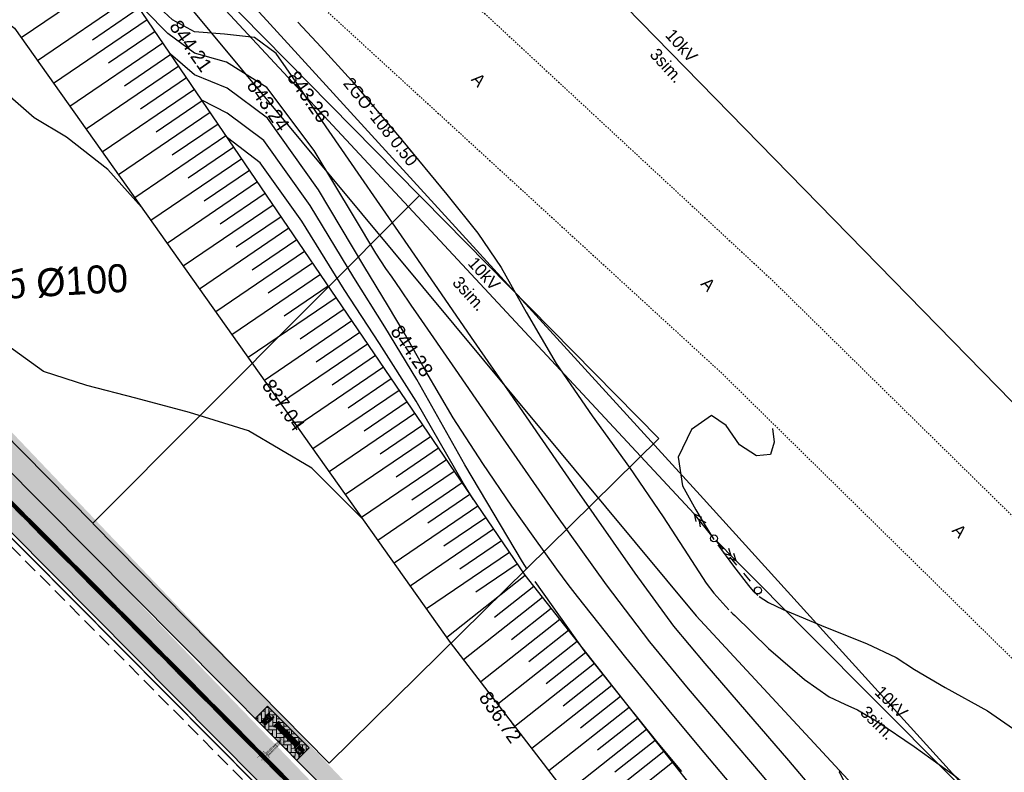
# Model space of a CAD drawing. Header units: millimetres. Extents: x 405709 to 406552, y 4254722 to 4255885.
# Tile 15 of 48: x 406320 to 406390, y 4254950 to 4255004. Entities that reach past the tile are written whole.
import ezdxf
from ezdxf import colors
from ezdxf.entities.mleader import LeaderData, LeaderLine
from ezdxf.math import Vec2, Vec3

# ---------------------------------------------------------------- set-up
doc = ezdxf.new("R2010")
doc.units = ezdxf.units.MM
doc.header["$LTSCALE"] = 0.5
for name, pattern in [('ACAD_ISO09W100', [45, 24, -3, 6, -3, 6, -3]), ('CONTI', [0]), ('Д_ТРОТ_ТРУБА', [3, 1.5, -1.5]), ('ДОРОГИ_СТРОЯЩ', [9, 8, -1]), ('Штриховая 1 к 2', [3, 2, -1])]:
    doc.linetypes.add(name, pattern=pattern)
for name, color, linetype in [('(007) Здания', 7, 'Continuous'), ('(013) Газопровод', 30, 'ИК_Газопровод -------г--------'), ('(022) Возд. Линии', 7, 'Continuous'), ('(025) Дорога', 7, 'Continuous'), ('(031) Горизонтали', 42, 'Continuous'), ('(035) Откосы', 7, 'Continuous'), ('PI_OTDEFAULT', 172, 'CONTI'), ('PLEPO', 8, 'Continuous'), ('Трассы.Дискретная модель', 7, 'Continuous')]:
    doc.layers.add(name, color=color, linetype=linetype)
for name, color, linetype, lineweight in [('(032) Горизонтали утолщенные', 32, 'Continuous', 30), ('.', 7, 'Continuous', 15), ('OBORUDOVANIE', 251, 'Continuous', 5)]:
    doc.layers.add(name, color=color, linetype=linetype, lineweight=lineweight)
doc.styles.add('BM-431', font='txt')
doc.styles.add('IndorSoft_Drafting_type_A_00CC', font='IndorSoftDraftingTypeA.ttf', dxfattribs={"height": 0.2})
doc.styles.get("Standard").update_dxf_attribs({"font": 'arial.ttf'})
doc.linetypes.add('GAZ_VOZDUSH', pattern='A,1,-2,["~",Standard,S=3,R=0,X=-1.5,Y=-1.5],-1,10', length=14)
doc.linetypes.add('ИК_Газопровод -------г--------', pattern='A,9,-0.6,["Г",Standard,S=1.2,R=0,X=0,Y=-0.6],-1.2', length=10.8)
doc.linetypes.add('ограждение2', pattern='A,6.35,-2.54,[132,ltypeshp.shx,S=2.54,R=0,X=-2.54,Y=0],-2.54,25.4', length=36.83)
doc.linetypes.add('ОТКОСЫ_НЕУКР1', pattern='A,0.5,["|",Standard,S=-1.2,R=0,X=0,Y=1.2],1,["|",Standard,S=-0.5,R=0,X=0,Y=0.5],0.5', length=2)

# ---------------------------------------------------------------- blocks, each defined once
blk = doc.blocks.new('strela2')
at = {"layer": '(022) Возд. Линии'}
for p, q in [((0, 0), (2, 0)), ((1.5, 0), (1, 0.25)), ((1.5, 0), (1, -0.25)), ((2, 0), (1.5, 0.25)), ((2, 0), (1.5, -0.25))]:
    blk.add_line(p, q, dxfattribs=at)
blk = doc.blocks.new('STOLB')
at = {"layer": '(022) Возд. Линии'}
blk.add_circle((0, 0), 0.25, dxfattribs=at)
blk = doc.blocks.new('strela1')
at = {"layer": '(022) Возд. Линии'}
for p, q in [((-2, 0), (-1.5, 0.25)), ((0, 0), (-2, 0)), ((-2, 0), (-1.5, -0.25)), ((-1.5, 0), (-1, 0.25)), ((-1.5, 0), (-1, -0.25))]:
    blk.add_line(p, q, dxfattribs=at)
blk = doc.blocks.new('парпорпо')
at = {"layer": 'PLEPO', "color": 0}
for p, q in [((13253, -118, -454), (13733, -118, -454)), ((13253, -144, -454), (13624, -144, -454)), ((13253, -690, -454), (13647, -690, -454)), ((13253, -715, -454), (13812, -715, -454)), ((13285, -99, -454), (13780, -99, -454)), ((13285, -734, -454), (13780, -734, -454)), ((13331, -161, -454), (13331, -192, -454)), ((13331, -161, -454), (13444, -161, -454)), ((13331, -192, -454), (13444, -192, -454)), ((13331, -673, -454), (13331, -641, -454)), ((13331, -641, -454), (13444, -641, -454)), ((13331, -673, -454), (13444, -673, -454)), ((13444, -161, -454), (13444, -192, -454)), ((13444, -164, -454), (13589, -164, -454)), ((13444, -189, -454), (13565, -189, -454)), ((13444, -673, -454), (13444, -641, -454)), ((13444, -645, -454), (13567, -645, -454)), ((13444, -670, -454), (13603, -670, -454)), ((13477, -189, -454), (13457, -420, -454)), ((13457, -420, -454), (13477, -645, -454)), ((13507, -144, -454), (13507, -164, -454)), ((13507, -670, -454), (13507, -690, -454)), ((13532, -144, -454), (13532, -164, -454)), ((13532, -670, -454), (13532, -690, -454)), ((13555, -189, -454), (13554, -202, -454)), ((13554, -636, -454), (13555, -645, -454)), ((13610, -676, -454), (13611, -676, -454)), ((13610, -676, -454), (13610, -676, -454)), ((13684, -202, -454), (13916, -202, -454)), ((13707, -632, -454), (13916, -632, -454)), ((13813, -157, -454), (13916, -157, -454)), ((13862, -676, -454), (13916, -676, -454)), ((13916, -157, -454), (13916, -202, -454)), ((13916, -164, -454), (14315, -164, -454)), ((13916, -189, -454), (14234, -189, -454)), ((13916, -676, -454), (13916, -632, -454)), ((13916, -645, -454), (14234, -645, -454)), ((13916, -670, -454), (14315, -670, -454)), ((13997, -362, -454), (13997, -362, -454)), ((13997, -362, -454), (13999, -472, -454)), ((14003, -189, -454), (14001, -250, -454)), ((14001, -561, -454), (14003, -645, -454)), ((14236, -189, -454), (14236, -255, -454)), ((14236, -334, -454), (14236, -352, -454)), ((14236, -352, -454), (14363, -352, -454)), ((14236, -496, -454), (14236, -482, -454)), ((14236, -482, -454), (14363, -482, -454)), ((14236, -645, -454), (14236, -567, -454)), ((14313, -189, -454), (14361, -189, -454)), ((14313, -645, -454), (14361, -645, -454)), ((14315, -164, -454), (14315, -189, -454)), ((14315, -670, -454), (14315, -645, -454)), ((14361, -189, -454), (14361, -259, -454)), ((14361, -328, -454), (14361, -352, -454)), ((14361, -501, -454), (14361, -482, -454)), ((14361, -645, -454), (14361, -573, -454))]:
    blk.add_line(p, q, dxfattribs=at)
at = {"layer": 'PLEPO', "color": 0, "elevation": -454}
blk.add_lwpolyline([(13477, -291), (13475, -541), (13500, -589), (13541, -627), (13595, -664), (13621, -684), (13669, -695), (13747, -701), (13795, -712), (13836, -724), (13873, -710), (13881, -695), (13853, -667), (13827, -658), (13778, -661), (13730, -647), (13689, -621), (13667, -598), (13724, -592), (13775, -584), (13859, -575), (13936, -569), (13956, -558), (14028, -564), (14096, -566), (14191, -569), (14262, -566), (14300, -555), (14328, -569), (14349, -575), (14395, -569), (14418, -538), (14420, -515), (14406, -501), (14349, -501), (14305, -503), (14274, -506), (14211, -489), (14131, -478), (14030, -480), (13979, -466), (13919, -449), (13804, -417), (13910, -397), (14002, -360), (14045, -352), (14139, -357), (14257, -329), (14305, -329), (14337, -334), (14372, -326), (14412, -309), (14412, -289), (14389, -260), (14303, -257), (14251, -263), (14245, -254), (14176, -257), (14099, -254), (14065, -248), (14019, -257), (13956, -231), (13876, -231), (13798, -234), (13735, -234), (13687, -237), (13672, -223), (13695, -183), (13750, -165), (13818, -157), (13876, -151), (13876, -128), (13853, -114), (13827, -97), (13787, -94), (13724, -122), (13652, -128), (13586, -165), (13515, -246), (13500, -263)], close=True, dxfattribs=at)
for points in [[(13563, -346), (13532, -354), (13500, -383), (13486, -426), (13515, -466), (13543, -483), (13569, -489), (13586, -503), (13621, -498), (13638, -492), (13661, -486), (13692, -480), (13707, -463), (13718, -435), (13724, -426), (13744, -415), (13721, -403), (13721, -380), (13707, -363), (13672, -352), (13644, -349), (13632, -349), (13621, -334), (13575, -331), (13572, -340)], [(13721, -460), (13712, -509), (13678, -564), (13632, -595)], [(13672, -263), (13692, -286), (13707, -317), (13724, -349), (13724, -380)]]:
    blk.add_lwpolyline(points, dxfattribs=at)
at = {"layer": 'PLEPO', "color": 0}
for centre in [(13253, -131, -454), (13253, -703, -454)]:
    blk.add_arc(centre, 12.7, 90, 270, dxfattribs=at)
blk = doc.blocks.new('апрапр')
at = {"layer": 'OBORUDOVANIE', "color": 168, "lineweight": 5}
for p, q in [((-342350, 27223), (-335150, 27223)), ((-342350, 26803), (-335150, 26803)), ((-342350, 26683), (-335150, 26683)), ((-342350, 26263), (-335150, 26263)), ((-342350, 26143), (-335150, 26143)), ((-342350, 25723), (-335150, 25723)), ((-342350, 25603), (-335150, 25603)), ((-327650, 27223), (-334850, 27223)), ((-327650, 26803), (-334850, 26803)), ((-327650, 26683), (-334850, 26683)), ((-327650, 26263), (-334850, 26263)), ((-327650, 26143), (-334850, 26143)), ((-327650, 25723), (-334850, 25723)), ((-327650, 25603), (-334850, 25603)), ((-342350, 25183), (-335150, 25183)), ((-342350, 25063), (-335150, 25063)), ((-342350, 24643), (-335150, 24643)), ((-327650, 25183), (-334850, 25183)), ((-327650, 25063), (-334850, 25063)), ((-327650, 24643), (-334850, 24643))]:
    blk.add_line(p, q, dxfattribs=at)
for points in [[(-342650, 27523), (-342680, 27523, 0.4142136), (-342800, 27403), (-342800, 24463, 0.4142136), (-342680, 24343), (-342650, 24343)], [(-342200, 27223), (-342200, 27403, 0.4142136), (-342320, 27523), (-342350, 27523)], [(-335150, 27523), (-335180, 27523, 0.4142136), (-335300, 27403), (-335300, 27223)], [(-334700, 27223), (-334700, 27403, 0.4142136), (-334820, 27523), (-334850, 27523)], [(-327650, 27523), (-327680, 27523, 0.4142136), (-327800, 27403), (-327800, 27223)], [(-327350, 24343), (-327320, 24343, 0.4142136), (-327200, 24463), (-327200, 27403, 0.4142136), (-327320, 27523), (-327350, 27523)], [(-342350, 24343), (-342320, 24343, 0.4142136), (-342200, 24463), (-342200, 24643)], [(-335300, 24643), (-335300, 24463, 0.4142136), (-335180, 24343), (-335150, 24343)], [(-334850, 24343), (-334820, 24343, 0.4142136), (-334700, 24463), (-334700, 24643)], [(-327800, 24643), (-327800, 24463, 0.4142136), (-327680, 24343), (-327650, 24343)]]:
    blk.add_lwpolyline(points, format="xyb", dxfattribs=at)
at = {"layer": 'OBORUDOVANIE', "color": 5, "lineweight": 15}
for points in [[(-342650, 27708), (-342650, 24158)], [(-342350, 24158), (-342350, 27708)], [(-335150, 27708), (-335150, 24158)], [(-334850, 24158), (-334850, 27708)], [(-327650, 27708), (-327650, 24158)], [(-327350, 24158), (-327350, 27708)]]:
    blk.add_lwpolyline(points, dxfattribs=at)
at = {"layer": 'OBORUDOVANIE', "color": 168, "lineweight": 5}
for points in [[(-342200, 26683), (-342200, 26803)], [(-342200, 26143), (-342200, 26263)], [(-342200, 25603), (-342200, 25723)], [(-335300, 26803), (-335300, 26683)], [(-335300, 26263), (-335300, 26143)], [(-335300, 25723), (-335300, 25603)], [(-334700, 26683), (-334700, 26803)], [(-334700, 26143), (-334700, 26263)], [(-334700, 25603), (-334700, 25723)], [(-327800, 26803), (-327800, 26683)], [(-327800, 26263), (-327800, 26143)], [(-327800, 25723), (-327800, 25603)], [(-342200, 25063), (-342200, 25183)], [(-335300, 25183), (-335300, 25063)], [(-334700, 25063), (-334700, 25183)], [(-327800, 25183), (-327800, 25063)]]:
    blk.add_lwpolyline(points, dxfattribs=at)
at = {"layer": 'OBORUDOVANIE', "color": 5, "lineweight": 15}
for centre, start, end in [((-342500, 27708), 0, 180), ((-335000, 27708), 0, 180), ((-327500, 27708), 0, 180), ((-342500, 24158), 180, 0), ((-335000, 24158), 180, 0), ((-327500, 24158), 180, 0)]:
    blk.add_arc(centre, 150, start, end, dxfattribs=at)
blk = doc.blocks.new('4')
at = {"color": 41, "true_color": 0xffd966, "const_width": 0.1}
blk.add_lwpolyline([(29483.69, 3308.67), (29483.69, 3311.67), (29480.69, 3311.67), (29480.69, 3308.67)], close=True, dxfattribs=at)
at = {"color": 41, "true_color": 0xffd966, "const_width": 0.05}
for points in [[(29481.04, 3311.42, 1), (29480.84, 3311.42, 1)], [(29481.67, 3311.42, 1), (29481.47, 3311.42, 1)], [(29482.29, 3311.42, 1), (29482.09, 3311.42, 1)], [(29482.92, 3311.42, 1), (29482.72, 3311.42, 1)], [(29483.54, 3311.42, 1), (29483.34, 3311.42, 1)], [(29480.94, 3310.7, 1), (29480.94, 3310.9, 1)], [(29480.94, 3310.07, 1), (29480.94, 3310.27, 1)], [(29480.94, 3309.45, 1), (29480.94, 3309.65, 1)], [(29480.94, 3308.82, 1), (29480.94, 3309.02, 1)], [(29481.57, 3310.7, 1), (29481.57, 3310.9, 1)], [(29481.57, 3310.07, 1), (29481.57, 3310.27, 1)], [(29481.57, 3309.45, 1), (29481.57, 3309.65, 1)], [(29481.57, 3308.82, 1), (29481.57, 3309.02, 1)], [(29482.19, 3310.7, 1), (29482.19, 3310.9, 1)], [(29482.19, 3310.07, 1), (29482.19, 3310.27, 1)], [(29482.19, 3309.45, 1), (29482.19, 3309.65, 1)], [(29482.19, 3308.82, 1), (29482.19, 3309.02, 1)], [(29482.82, 3310.7, 1), (29482.82, 3310.9, 1)], [(29482.82, 3310.07, 1), (29482.82, 3310.27, 1)], [(29482.82, 3309.45, 1), (29482.82, 3309.65, 1)], [(29482.82, 3308.82, 1), (29482.82, 3309.02, 1)], [(29483.44, 3310.7, 1), (29483.44, 3310.9, 1)], [(29483.44, 3310.07, 1), (29483.44, 3310.27, 1)], [(29483.44, 3309.45, 1), (29483.44, 3309.65, 1)], [(29483.44, 3308.82, 1), (29483.44, 3309.02, 1)]]:
    blk.add_lwpolyline(points, format="xyb", close=True, dxfattribs=at)
blk = doc.blocks.new('2')
at = {"color": 41, "true_color": 0xffd966, "const_width": 0.1}
blk.add_lwpolyline([(29473.69, 3307.14), (29473.69, 3310.14), (29470.69, 3310.14), (29470.69, 3307.14)], close=True, dxfattribs=at)
for points in [[(29473.42, 3309.84), (29470.97, 3309.84, 1), (29470.97, 3309.59), (29473.42, 3309.59, 1)], [(29473.42, 3309.3), (29470.97, 3309.3, 1), (29470.97, 3309.05), (29473.42, 3309.05, 1)], [(29473.42, 3308.76), (29470.97, 3308.76, 1), (29470.97, 3308.51), (29473.42, 3308.51, 1)], [(29473.42, 3308.22), (29470.97, 3308.22, 1), (29470.97, 3307.97), (29473.42, 3307.97, 1)], [(29473.42, 3307.68), (29470.97, 3307.68, 1), (29470.97, 3307.43), (29473.42, 3307.43, 1)]]:
    blk.add_lwpolyline(points, format="xyb", close=True, dxfattribs=at)
blk = doc.blocks.new('A$C7e9ce9f0')
at = {"layer": '.', "transparency": 33554687}
h = blk.add_hatch(dxfattribs=at)
h.set_pattern_fill('AR-HBONE', color=30, scale=0.05)
h.paths.add_polyline_path([(0, 24), (80, 24), (80, 0), (0, 0)])
at = {"layer": '.', "linetype": 'Continuous'}
h = blk.add_hatch(dxfattribs=at)
h.set_pattern_fill('ANSI31', color=256, scale=1.32)
h.set_pattern_definition([(45, (-15689.74616, 467.92073), (-0.1166726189, 0.1166726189), [])])
h.paths.add_polyline_path([(77.1, 12.6, 1), (69.1, 12.6)])
at = {"layer": '(007) Здания', "linetype": 'Continuous'}
for points in [[(68.5, 8), (77.7, 8), (77.7, 17.2), (68.5, 17.2)], [(69.1, 8.7), (77.1, 8.7), (77.1, 16.6), (69.1, 16.6)]]:
    blk.add_lwpolyline(points, close=True, dxfattribs=at)
for points in [[(69.1, 16.6), (70.3, 15.4)], [(69.9, 15), (69.1, 16.6)], [(69.6, 14.6), (69.1, 16.6)], [(69.4, 14.2), (69.1, 16.6)], [(69.3, 13.8), (69.1, 16.6)], [(70.7, 15.8), (69.1, 16.6)], [(71.2, 16.1), (69.1, 16.6)], [(71.6, 16.3), (69.1, 16.6)], [(71.9, 16.4), (69.1, 16.6)], [(74.3, 16.4), (77.1, 16.6)], [(74.6, 16.3), (77.1, 16.6)], [(75, 16.1), (77.1, 16.6)], [(75.5, 15.8), (77.1, 16.6)], [(77.1, 16.6), (75.9, 15.4)], [(76.3, 15), (77.1, 16.6)], [(76.5, 14.6), (77.1, 16.6)], [(76.7, 14.2), (77.1, 16.6)], [(76.9, 13.8), (77.1, 16.6)], [(69.1, 12.6), (77.1, 12.6)], [(69.3, 11.5), (69.1, 8.7)], [(69.4, 11.1), (69.1, 8.7)], [(69.6, 10.7), (69.1, 8.7)], [(69.9, 10.3), (69.1, 8.7)], [(69.1, 8.7), (70.3, 9.8)], [(70.7, 9.5), (69.1, 8.7)], [(71.2, 9.2), (69.1, 8.7)], [(71.6, 9), (69.1, 8.7)], [(71.9, 8.8), (69.1, 8.7)], [(74.3, 8.8), (77.1, 8.7)], [(74.6, 9), (77.1, 8.7)], [(75, 9.2), (77.1, 8.7)], [(75.5, 9.5), (77.1, 8.7)], [(77.1, 8.7), (75.9, 9.8)], [(76.3, 10.3), (77.1, 8.7)], [(76.5, 10.7), (77.1, 8.7)], [(76.7, 11.1), (77.1, 8.7)], [(76.9, 11.5), (77.1, 8.7)]]:
    blk.add_lwpolyline(points, dxfattribs=at)
blk.add_circle((73.1, 12.6), 3.96, dxfattribs=at)
at = {"color": 1, "linetype": 'Continuous'}
blk.add_lwpolyline([(0, 0), (0, 24), (80, 24), (80, 0)], dxfattribs=at)
at = {"layer": '(007) Здания', "linetype": 'Continuous', "xscale": 0.0140625, "yscale": 0.0140625, "zscale": 0.0140625, "rotation": 270}
blk.add_blockref('парпорпо', (18.2, 205.8, 6.4), dxfattribs=at)
at = {"xscale": 2, "yscale": 2, "zscale": 2, "rotation": 89.99999999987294}
for name, p in [('4', (6663.1, -58960.5)), ('2', (6663, -58946.5)), ('4', (6669.1, -58960.5)), ('2', (6663, -58952.5)), ('2', (6663, -58958.5)), ('4', (6663.1, -58990.5)), ('2', (6663, -58964.5)), ('4', (6669.1, -58990.5)), ('4', (6663.1, -58996.5)), ('4', (6669.1, -58996.5))]:
    blk.add_blockref(name, p, dxfattribs=at)
at = {"layer": 'OBORUDOVANIE', "color": 2, "lineweight": 9, "xscale": 0.00264, "yscale": 0.00264, "zscale": 0.00264}
blk.add_blockref('апрапр', (930.1, -53.3), dxfattribs=at)
blk = doc.blocks.new('*U154')
at = {"xscale": 0.1049999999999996, "yscale": 0.1049999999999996, "zscale": 0.1049999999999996, "rotation": 179.9999999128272}
blk.add_blockref('2', (3094.738, 347.407), dxfattribs=at)
blk = doc.blocks.new('*U155')
at = {"color": 0, "linetype": 'ByBlock', "lineweight": -2, "transparency": 16777216, "rotation": 314.8025318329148}
for p in [(406319.503, 4254968.897), (406319.728, 4254968.67), (406319.954, 4254968.443), (406320.179, 4254968.216), (406320.405, 4254967.989), (406320.63, 4254967.762), (406320.856, 4254967.535), (406321.081, 4254967.307), (406321.307, 4254967.08), (406321.532, 4254966.853), (406321.758, 4254966.626), (406321.983, 4254966.399), (406322.209, 4254966.172), (406322.434, 4254965.945), (406322.66, 4254965.718), (406322.885, 4254965.491), (406323.111, 4254965.264), (406323.336, 4254965.037), (406323.562, 4254964.81), (406323.787, 4254964.583), (406324.013, 4254964.356), (406324.238, 4254964.129), (406324.464, 4254963.902), (406324.689, 4254963.675), (406324.915, 4254963.448), (406325.14, 4254963.221), (406325.366, 4254962.993), (406325.591, 4254962.766), (406325.817, 4254962.539), (406326.042, 4254962.312), (406326.268, 4254962.085), (406326.493, 4254961.858), (406326.719, 4254961.631), (406326.944, 4254961.404), (406327.17, 4254961.177), (406327.395, 4254960.95), (406327.621, 4254960.723), (406327.846, 4254960.496), (406328.072, 4254960.269), (406328.297, 4254960.042), (406328.523, 4254959.815), (406328.748, 4254959.588), (406328.974, 4254959.361), (406329.199, 4254959.134), (406329.425, 4254958.907), (406329.65, 4254958.679), (406329.876, 4254958.452), (406330.101, 4254958.225), (406330.327, 4254957.998), (406330.552, 4254957.771), (406330.777, 4254957.544), (406331.003, 4254957.317), (406331.228, 4254957.09), (406331.454, 4254956.863), (406331.679, 4254956.636), (406331.905, 4254956.409), (406332.13, 4254956.182), (406332.356, 4254955.955), (406332.581, 4254955.728), (406332.807, 4254955.501), (406333.032, 4254955.274), (406333.258, 4254955.047), (406333.483, 4254954.82), (406333.709, 4254954.593), (406333.934, 4254954.365), (406334.16, 4254954.138), (406334.385, 4254953.911), (406334.611, 4254953.684), (406334.836, 4254953.457), (406335.062, 4254953.23), (406335.287, 4254953.003), (406335.513, 4254952.776), (406335.738, 4254952.549), (406335.964, 4254952.322), (406336.189, 4254952.095), (406336.415, 4254951.868), (406336.64, 4254951.641), (406336.866, 4254951.414), (406337.091, 4254951.187), (406337.317, 4254950.96), (406337.542, 4254950.733), (406337.768, 4254950.506), (406337.993, 4254950.279), (406338.219, 4254950.051)]:
    blk.add_blockref('*U154', p, dxfattribs=at)

msp = doc.modelspace()

# ---------------------------------------------------------------- hatches: boundary and pattern name
at = {"transparency": 33554687}
h = msp.add_hatch(dxfattribs=at)
h.set_pattern_fill('AR-HBONE', color=30, scale=0.005)
edge = h.paths.add_edge_path()
edge.add_line((406386.605, 4254899.202), (406388.733, 4254901.316))
edge.add_line((406182.571, 4255117.635), (406215.733, 4255080.214))
edge.add_line((406215.733, 4255080.214), (406248.837, 4255042.859))
edge.add_line((406248.837, 4255042.859), (406283.046, 4255007.734))
edge.add_line((406283.046, 4255007.734), (406318.267, 4254972.27))
edge.add_line((406318.267, 4254972.27), (406353.5, 4254936.793))
edge.add_line((406353.5, 4254936.793), (406388.733, 4254901.316))
edge.add_line((406388.733, 4254901.316), (406387.77, 4254900.359))
edge.add_line((406180.326, 4255115.645), (406213.488, 4255078.225))
edge.add_line((406213.488, 4255078.225), (406246.638, 4255040.816))
edge.add_line((406246.638, 4255040.816), (406280.907, 4255005.631))
edge.add_line((406280.907, 4255005.631), (406316.138, 4254970.156))
edge.add_line((406316.138, 4254970.156), (406351.372, 4254934.679))
edge.add_line((406351.372, 4254934.679), (406386.605, 4254899.202))
edge.add_line((406386.605, 4254899.202), (406386.921, 4254899.516))
edge.add_line((406182.571, 4255117.635), (406157.361, 4255152.307))
edge.add_line((406157.361, 4255152.307), (406147.036, 4255171.925))
edge.add_line((406147.036, 4255171.925), (406133.069, 4255198.46))
edge.add_line((406133.069, 4255198.46), (406131.101, 4255203.63))
edge.add_line((406131.101, 4255203.63), (406113.309, 4255250.394))
edge.add_line((406113.309, 4255250.394), (406102.625, 4255278.476))
edge.add_line((406102.625, 4255278.476), (406096.599, 4255297.625))
edge.add_line((406096.599, 4255297.625), (406081.876, 4255347.096))
edge.add_line((406081.876, 4255347.096), (406078.091, 4255359.836))
edge.add_line((406078.091, 4255359.836), (406072.139, 4255402.38))
edge.add_line((406072.139, 4255402.38), (406041.044, 4255445.313))
edge.add_line((406041.044, 4255445.313), (405903.099, 4255619.54))
edge.add_line((405903.099, 4255619.54), (405828.481, 4255714.884))
edge.add_line((405828.481, 4255714.884), (405791.314, 4255762.15))
edge.add_line((405788.956, 4255760.296), (405791.314, 4255762.15))
edge.add_line((405826.12, 4255713.033), (405788.956, 4255760.296))
edge.add_line((405900.742, 4255617.684), (405826.12, 4255713.033))
edge.add_line((406038.652, 4255443.501), (405900.742, 4255617.684))
edge.add_line((406069.271, 4255401.225), (406038.652, 4255443.501))
edge.add_line((406075.152, 4255359.198), (406069.271, 4255401.225))
edge.add_line((406079, 4255346.24), (406075.152, 4255359.198))
edge.add_line((406093.73, 4255296.746), (406079, 4255346.24))
edge.add_line((406099.789, 4255277.491), (406093.73, 4255296.746))
edge.add_line((406110.505, 4255249.327), (406099.789, 4255277.491))
edge.add_line((406128.297, 4255202.562), (406110.505, 4255249.327))
edge.add_line((406130.33, 4255197.223), (406128.297, 4255202.562))
edge.add_line((406144.381, 4255170.527), (406130.33, 4255197.223))
edge.add_line((406154.815, 4255150.702), (406144.381, 4255170.527))
edge.add_line((406180.326, 4255115.645), (406154.815, 4255150.702))

# ---------------------------------------------------------------- linework, layer by layer
at = {"layer": '(007) Здания'}
msp.add_lwpolyline([(406250.984, 4255095.9), (406286.737, 4255049.889), (406295.757, 4255039.999), (406311.957, 4255022.029), (406318.687, 4255015.219), (406318.687, 4255015.219), (406325.407, 4255008.739), (406325.407, 4255008.739), (406355.767, 4254964.109), (406378.147, 4254935.739), (406378.147, 4254935.739), (406384.767, 4254938.499), (406399.167, 4254921.379), (406440.917, 4254875.769), (406458.227, 4254855.979), (406458.227, 4254855.979), (406458.227, 4254855.979), (406490.127, 4254821.649), (406504.297, 4254810.779), (406507.173, 4254808.849), (406527.727, 4254795.059), (406532.94, 4254789.088)], dxfattribs=at)
at = {"layer": '(007) Здания', "color": 1, "linetype": 'Continuous', "elevation": 611.801}
for points in [[(406278.262, 4255062.193), (406278.277, 4255062.17), (406348.247, 4254991.187), (406324.938, 4254967.829), (406254.775, 4255039.002), (406254.775, 4255039.01)], [(406348.254, 4254991.187), (406324.946, 4254967.821), (406324.977, 4254967.79), (406341.805, 4254950.716), (406365.322, 4254973.868), (406348.479, 4254990.95)]]:
    msp.add_lwpolyline(points, close=True, dxfattribs=at)
at = {"layer": '(013) Газопровод', "linetype": 'GAZ_VOZDUSH', "ltscale": 0.1, "flags": 128}
msp.add_lwpolyline([(405795.032, 4255855.358), (405794.965, 4255851.089), (405820.825, 4255796.919), (405845.737, 4255767.599), (405853.407, 4255759.449), (405874.177, 4255735.379), (405882.957, 4255723.389), (405901.149, 4255702.244), (405920.913, 4255680.446), (405929.377, 4255670.519), (405950.6, 4255645.324), (405988.506, 4255596.321), (406006.917, 4255570.939), (406043.149, 4255533.409), (406106.987, 4255462.669), (406127.107, 4255440.509), (406140.447, 4255362.659), (406150.767, 4255332.259), (406131.037, 4255325.589), (406156.057, 4255257.255), (406178.567, 4255199.289), (406192.407, 4255173.249), (406214.317, 4255146.799), (406218.807, 4255141.039), (406251.337, 4255103.819), (406291.847, 4255054.699), (406335.567, 4255005.629), (406337.087, 4255003.969), (406368.267, 4254969.819), (406407.117, 4254927.019), (406445.967, 4254886.799), (406445.967, 4254886.799), (406470.207, 4254860.189), (406472.017, 4254861.829), (406531.407, 4254800.609), (406536.733, 4254795.119)], dxfattribs=at)
at = {"layer": '(022) Возд. Линии'}
for points, elevation in [([(406398.992, 4254967.829), (406348.12, 4255019.84)], -7.06), ([(406367.852, 4254968.496), (406331.543, 4255007.51)], -7.03)]:
    msp.add_lwpolyline(points, dxfattribs=dict(at, elevation=elevation))
at = {"layer": '(022) Возд. Линии', "linetype": 'Д_ТРОТ_ТРУБА', "elevation": -7.03}
msp.add_lwpolyline([(406369.418, 4254966.548), (406372.231, 4254963.224)], dxfattribs=at)
at = {"layer": '(025) Дорога', "linetype": 'Д_ТРОТ_ТРУБА', "ltscale": 0.1, "flags": 128}
for points in [[(405782.714, 4255860.237), (405783.467, 4255854.009), (405787.357, 4255836.299), (405796.387, 4255813.919), (405808.627, 4255795.739), (405843.717, 4255753.069), (405862.857, 4255731.199), (405891.097, 4255699.229), (405914.157, 4255672.749), (405943.537, 4255638.219), (405980.327, 4255590.229), (406010.067, 4255552.289), (406064.577, 4255491.749), (406108.757, 4255440.899), (406113.177, 4255434.059), (406118.117, 4255421.019), (406120.847, 4255408.439), (406126.977, 4255365.989), (406137.207, 4255327.489), (406160.857, 4255259.219), (406178.707, 4255213.809), (406200.097, 4255174.459), (406222.737, 4255145.749), (406254.787, 4255104.899), (406294.707, 4255057.739), (406338.637, 4255007.089), (406369.807, 4254978.529), (406414.237, 4254934.909), (406453.887, 4254898.609), (406488.527, 4254862.469), (406540.017, 4254812.339), (406547.477, 4254805.076)], [(405792.411, 4255859.925), (405792.617, 4255857.579), (405794.347, 4255837.839), (405802.997, 4255818.099), (405814.957, 4255799.589), (405842.787, 4255764.929), (405849.207, 4255758.389), (405869.347, 4255735.769), (405896.647, 4255703.709), (405919.567, 4255678.089), (405948.627, 4255643.749), (405986.027, 4255594.959), (406015.497, 4255556.649), (406069.887, 4255496.469), (406113.847, 4255444.769), (406118.737, 4255436.369), (406128.097, 4255410.099), (406133.827, 4255367.759), (406143.437, 4255331.109), (406167.007, 4255262.319), (406185.657, 4255218.649), (406206.367, 4255178.479), (406227.337, 4255150.259), (406260.627, 4255109.139), (406299.967, 4255062.749), (406343.977, 4255012.439), (406373.417, 4254985.149), (406419.047, 4254940.389), (406457.257, 4254905.719), (406493.927, 4254868.269), (406544.007, 4254818.779), (406552.146, 4254810.736)]]:
    msp.add_lwpolyline(points, dxfattribs=at)
at = {"layer": '(031) Горизонтали'}
for points in [[(406328.406, 4254990.36, 599.5), (406326.017, 4254993.049, 599.5), (406323.067, 4254995.349, 599.5), (406320.757, 4254996.729, 599.5), (406318.487, 4254998.739, 599.5), (406315.787, 4255001.529, 599.5), (406312.437, 4255004.829, 599.5), (406309.107, 4255007.899, 599.5), (406306.407, 4255010.209, 599.5), (406303.827, 4255012.449, 599.5), (406300.887, 4255015.269, 599.5), (406298.297, 4255017.889, 599.5), (406296.807, 4255019.519, 599.5), (406295.967, 4255020.659, 599.5), (406295.087, 4255022.029, 599.5), (406293.837, 4255024.089, 599.5), (406291.727, 4255027.409, 599.5), (406287.397, 4255033.489, 599.5), (406280.267, 4255042.889, 599.5), (406273.667, 4255051.409, 599.5), (406270.277, 4255055.759, 599.5), (406270.227, 4255055.829, 599.5)], [(406346.907, 4254984.479, 604.5), (406346.287, 4254985.369, 604.5), (406345.857, 4254985.999, 604.5), (406345.127, 4254987.089, 604.5), (406343.617, 4254989.619, 604.5), (406340.727, 4254994.399, 604.5), (406337.347, 4254998.889, 604.5), (406334.487, 4255000.699, 604.5), (406332.197, 4255001.339, 604.5), (406330.287, 4255002.739, 604.5), (406328.687, 4255004.399, 604.5), (406327.976, 4255004.963, 604.5)], [(406376.687, 4254948.429, 605), (406374.607, 4254950.909, 605), (406371.597, 4254954.379, 605), (406368.617, 4254957.809, 605), (406366.397, 4254960.489, 605), (406363.627, 4254964.269, 605), (406359.157, 4254970.649, 605), (406354.707, 4254977.089, 605), (406351.957, 4254981.079, 605), (406349.817, 4254984.189, 605), (406346.957, 4254988.329, 605), (406343.867, 4254992.799, 605), (406341.337, 4254996.469, 605), (406339.447, 4254999.269, 605), (406338.027, 4255001.319, 605), (406336.467, 4255002.469, 605), (406334.337, 4255002.709, 605), (406332.197, 4255002.879, 605), (406330.627, 4255003.729, 605), (406329.387, 4255004.869, 605)], [(406339.557, 4255003.569, 605), (406341.237, 4255001.779, 605), (406343.387, 4254999.399, 605), (406346.937, 4254995.219, 605), (406350.197, 4254991.269, 605), (406352.417, 4254988.509, 605), (406354.067, 4254986.059, 605), (406355.857, 4254982.879, 605), (406358.007, 4254979.209, 605), (406360.557, 4254975.489, 605), (406363.227, 4254971.799, 605), (406365.637, 4254968.279, 605), (406367.397, 4254965.579, 605), (406368.697, 4254963.539, 605), (406369.237, 4254962.839, 605), (406370.327, 4254961.649, 605)], [(406355.917, 4254964.549, 603.5), (406355.757, 4254964.809, 603.5), (406355.587, 4254965.059, 603.5), (406351.477, 4254971.989, 603.5), (406348.057, 4254978.079, 603.5), (406345.777, 4254981.839, 603.5), (406343.567, 4254985.339, 603.5), (406340.447, 4254990.479, 603.5), (406337.147, 4254995.119, 603.5), (406334.527, 4254997.079, 603.5), (406332.718, 4254997.991, 603.5)], [(406352.079, 4254969.53, 603), (406351.397, 4254970.649, 603), (406348.017, 4254976.519, 603), (406345.397, 4254980.639, 603), (406342.867, 4254984.489, 603), (406339.847, 4254989.369, 603), (406336.887, 4254993.519, 603), (406334.547, 4254995.303, 603)], [(406344.222, 4254968.086, 599), (406340.567, 4254971.749, 599), (406336.047, 4254974.409, 599), (406331.847, 4254975.729, 599), (406328.007, 4254976.739, 599), (406324.527, 4254977.649, 599), (406321.417, 4254978.639, 599), (406318.847, 4254980.499, 599), (406316.857, 4254983.839, 599), (406314.777, 4254987.969, 599), (406312.077, 4254991.909, 599), (406309.567, 4254994.909, 599), (406309.507, 4254994.969, 599), (406309.457, 4254995.029, 599)], [(406381.457, 4254937.369, 604.5), (406380.857, 4254938.089, 604.5), (406379.677, 4254940.289, 604.5), (406377.797, 4254943.319, 604.5), (406375.387, 4254946.599, 604.5), (406372.717, 4254949.839, 604.5), (406370.077, 4254952.929, 604.5), (406367.437, 4254956.009, 604.5), (406364.687, 4254959.369, 604.5), (406361.577, 4254963.429, 604.5), (406357.977, 4254968.459, 604.5), (406354.237, 4254973.849, 604.5), (406350.827, 4254978.799, 604.5), (406348.207, 4254982.599, 604.5), (406347.657, 4254983.379, 604.5), (406346.907, 4254984.479, 604.5)], [(406373.437, 4254974.569, 604.5), (406373.547, 4254973.599, 604.5), (406373.277, 4254972.719, 604.5), (406372.287, 4254972.629, 604.5), (406371.067, 4254973.419, 604.5), (406370.117, 4254974.789, 604.5), (406369.077, 4254975.499, 604.5), (406367.647, 4254974.519, 604.5), (406366.697, 4254972.529, 604.5), (406367.017, 4254970.479, 604.5), (406367.957, 4254968.769, 604.5), (406368.617, 4254967.669, 604.5), (406369.257, 4254966.669, 604.5)], [(406369.527, 4254966.279, 604.5), (406370.637, 4254964.769, 604.5), (406371.727, 4254963.379, 604.5), (406372.057, 4254962.989, 604.5), (406372.387, 4254962.669, 604.5)], [(406366.957, 4254950.109, 603.5), (406366.457, 4254950.719, 603.5), (406365.187, 4254952.259, 603.5), (406362.937, 4254955.029, 603.5), (406360.007, 4254958.739, 603.5), (406356.497, 4254963.669, 603.5)], [(406372.487, 4254962.589, 604.5), (406373.147, 4254962.169, 604.5), (406374.197, 4254961.659, 604.5), (406377.207, 4254960.409, 604.5), (406380.127, 4254959.239, 604.5), (406382.247, 4254958.239, 604.5), (406383.567, 4254957.389, 604.5), (406385.757, 4254956.109, 604.5), (406388.777, 4254954.439, 604.5), (406392.167, 4254952.099, 604.5), (406393.417, 4254950.999, 604.5), (406394.657, 4254949.779, 604.5)], [(406370.467, 4254961.509, 605), (406370.597, 4254961.369, 605), (406370.737, 4254961.239, 605), (406373.147, 4254958.899, 605), (406375.707, 4254956.669, 605), (406377.477, 4254955.439, 605), (406378.587, 4254954.919, 605), (406379.487, 4254954.519, 605), (406380.947, 4254953.649, 605), (406383.547, 4254951.909, 605), (406386.507, 4254949.749, 605), (406389.027, 4254947.579, 605), (406391.527, 4254945.009, 605), (406394.417, 4254941.719, 605), (406396.997, 4254938.639, 605), (406398.497, 4254936.599, 605), (406398.987, 4254934.929, 605), (406398.907, 4254932.779, 605), (406399.297, 4254930.149, 605), (406400.977, 4254927.319, 605), (406403.227, 4254924.809, 605), (406403.617, 4254924.429, 605), (406403.997, 4254924.059, 605)], [(406378.227, 4254950.089, 605.5), (406378.197, 4254950.099, 605.5), (406378.187, 4254950.059, 605.5), (406378.227, 4254949.999, 605.5), (406379.267, 4254948.049, 605.5), (406381.457, 4254943.999, 605.5), (406384.507, 4254938.949, 605.5), (406384.637, 4254938.759, 605.5), (406384.767, 4254938.559, 605.5)]]:
    msp.add_polyline3d(points, dxfattribs=at)
at = {"layer": '(032) Горизонтали утолщенные'}
for points in [[(406358.037, 4254964.549, 604), (406356.347, 4254966.889, 604), (406354.837, 4254969.039, 604), (406352.757, 4254972.079, 604), (406350.657, 4254975.329, 604), (406348.707, 4254978.669, 604), (406347.157, 4254981.409, 604), (406346.037, 4254983.279, 604), (406344.277, 4254986.189, 604), (406341.047, 4254991.599, 604), (406337.397, 4254996.719, 604), (406334.527, 4254998.849, 604), (406332.187, 4254999.799, 604), (406330.487, 4255001.271, 604)], [(406380.203, 4254936.596, 604), (406379.847, 4254936.929, 604), (406378.897, 4254938.339, 604), (406377.077, 4254940.949, 604), (406374.007, 4254944.879, 604), (406370.827, 4254948.769, 604), (406368.557, 4254951.479, 604), (406366.267, 4254954.209, 604), (406362.967, 4254958.239, 604), (406359.527, 4254962.589, 604), (406358.857, 4254963.459, 604), (406358.037, 4254964.549, 604)]]:
    msp.add_polyline3d(points, dxfattribs=at)
at = {"layer": '(035) Откосы', "linetype": 'ОТКОСЫ_НЕУКР1', "ltscale": 0.1, "flags": 128}
msp.add_lwpolyline([(406325.407, 4255008.739), (406331.177, 4255005.479), (406367.997, 4254961.209), (406402.847, 4254923.619), (406443.967, 4254880.649), (406466.077, 4254854.249), (406477.527, 4254842.129), (406510.517, 4254812.619)], dxfattribs=at)
at = {"linetype": 'Continuous'}
for p, q in [((406326.575, 4255007.022), (406319.832, 4255002.435)), ((406327.698, 4255005.371), (406320.989, 4255000.807)), ((406328.26, 4255004.545), (406324.914, 4255002.269)), ((406328.822, 4255003.719), (406322.145, 4254999.178)), ((406329.383, 4255002.894), (406326.054, 4255000.629)), ((406329.945, 4255002.068), (406323.302, 4254997.549)), ((406330.507, 4255001.242), (406327.193, 4254998.989)), ((406331.068, 4255000.417), (406324.458, 4254995.92)), ((406331.63, 4254999.591), (406328.333, 4254997.348)), ((406332.192, 4254998.765), (406325.615, 4254994.292)), ((406332.753, 4254997.94), (406329.473, 4254995.708)), ((406333.315, 4254997.114), (406326.771, 4254992.663)), ((406333.877, 4254996.288), (406330.613, 4254994.068)), ((406334.438, 4254995.463), (406327.928, 4254991.034)), ((406335, 4254994.637), (406331.753, 4254992.428)), ((406335.562, 4254993.811), (406329.084, 4254989.405)), ((406336.123, 4254992.986), (406332.893, 4254990.788)), ((406336.685, 4254992.16), (406330.241, 4254987.776)), ((406337.247, 4254991.334), (406334.033, 4254989.148)), ((406337.808, 4254990.509), (406331.397, 4254986.148)), ((406338.37, 4254989.683), (406335.173, 4254987.508)), ((406338.932, 4254988.857), (406332.554, 4254984.519)), ((406339.493, 4254988.032), (406336.313, 4254985.868)), ((406340.055, 4254987.206), (406333.71, 4254982.89)), ((406340.617, 4254986.38), (406337.453, 4254984.228)), ((406341.178, 4254985.555), (406334.867, 4254981.261)), ((406341.74, 4254984.729), (406338.593, 4254982.588)), ((406342.302, 4254983.903), (406336.023, 4254979.633)), ((406342.863, 4254983.078), (406339.732, 4254980.948)), ((406343.425, 4254982.252), (406337.18, 4254978.004)), ((406343.987, 4254981.426), (406340.872, 4254979.308)), ((406344.548, 4254980.601), (406338.336, 4254976.375)), ((406345.11, 4254979.775), (406342.012, 4254977.668)), ((406345.672, 4254978.949), (406339.493, 4254974.746)), ((406346.233, 4254978.124), (406343.152, 4254976.028)), ((406346.795, 4254977.298), (406340.649, 4254973.118)), ((406347.357, 4254976.473), (406344.292, 4254974.388)), ((406347.918, 4254975.647), (406341.806, 4254971.489)), ((406348.48, 4254974.821), (406345.432, 4254972.748)), ((406349.042, 4254973.996), (406342.962, 4254969.86)), ((406349.603, 4254973.17), (406346.572, 4254971.108)), ((406350.165, 4254972.344), (406344.119, 4254968.231)), ((406350.727, 4254971.519), (406347.712, 4254969.468)), ((406351.288, 4254970.693), (406345.275, 4254966.603)), ((406351.85, 4254969.867), (406348.852, 4254967.828)), ((406352.412, 4254969.042), (406346.432, 4254964.974)), ((406352.973, 4254968.216), (406349.992, 4254966.188)), ((406353.535, 4254967.39), (406347.588, 4254963.345)), ((406354.097, 4254966.565), (406351.132, 4254964.548)), ((406354.658, 4254965.739), (406348.745, 4254961.716)), ((406355.22, 4254964.913), (406352.272, 4254962.908)), ((406355.783, 4254964.089), (406350.192, 4254959.678)), ((406356.402, 4254963.305), (406353.595, 4254961.09)), ((406357.02, 4254962.521), (406351.396, 4254958.084)), ((406357.638, 4254961.737), (406354.822, 4254959.515)), ((406358.257, 4254960.953), (406352.614, 4254956.501)), ((406358.875, 4254960.169), (406356.049, 4254957.939)), ((406359.494, 4254959.385), (406353.831, 4254954.917)), ((406360.112, 4254958.601), (406357.276, 4254956.363)), ((406360.731, 4254957.817), (406355.048, 4254953.334)), ((406361.349, 4254957.033), (406358.503, 4254954.787)), ((406361.968, 4254956.249), (406356.266, 4254951.75)), ((406362.586, 4254955.465), (406359.73, 4254953.212)), ((406363.205, 4254954.681), (406357.483, 4254950.167)), ((406363.823, 4254953.897), (406360.958, 4254951.636)), ((406364.442, 4254953.112), (406358.701, 4254948.583)), ((406365.06, 4254952.328), (406362.185, 4254950.06)), ((406365.679, 4254951.544), (406359.918, 4254947)), ((406366.297, 4254950.76), (406363.412, 4254948.484))]:
    msp.add_line(p, q, dxfattribs=at)
at = {"color": 2, "const_width": 0.3}
msp.add_lwpolyline([(406387.669, 4254900.259), (406352.436, 4254935.736), (406317.203, 4254971.213), (406281.977, 4255006.682), (406247.738, 4255041.838), (406214.61, 4255079.22), (406181.496, 4255116.586), (406156.092, 4255151.497), (406145.708, 4255171.226), (406131.7, 4255197.842), (406129.699, 4255203.096), (406111.907, 4255249.86), (406101.207, 4255277.984), (406095.165, 4255297.185), (406080.438, 4255346.668), (406076.622, 4255359.517), (406070.705, 4255401.802), (406039.848, 4255444.407), (405901.921, 4255618.612), (405827.3, 4255713.959), (405790.135, 4255761.223)], dxfattribs=at)
at = {"color": 1, "linetype": 'ACAD_ISO09W100', "true_color": 0xff0000}
msp.add_lwpolyline([(406387.669, 4254900.259), (406352.436, 4254935.736), (406317.203, 4254971.213), (406281.977, 4255006.682), (406247.738, 4255041.838), (406214.61, 4255079.22), (406181.496, 4255116.586), (406156.092, 4255151.497), (406145.708, 4255171.226), (406131.7, 4255197.842), (406129.699, 4255203.096), (406111.907, 4255249.86), (406101.207, 4255277.984), (406095.165, 4255297.185), (406080.438, 4255346.668), (406076.622, 4255359.517), (406070.705, 4255401.802), (406039.848, 4255444.407), (405901.921, 4255618.612), (405827.3, 4255713.959), (405790.135, 4255761.223)], dxfattribs=at)
at = {"color": 0, "linetype": 'ограждение2', "ltscale": 0.025, "const_width": 0.1}
msp.add_lwpolyline([(406386.427, 4254899.026), (406351.194, 4254934.503), (406315.961, 4254969.98), (406280.729, 4255005.455), (406246.455, 4255040.646), (406213.3, 4255078.059), (406180.131, 4255115.488), (406154.603, 4255150.57), (406144.16, 4255170.411), (406130.102, 4255197.12), (406128.064, 4255202.473), (406110.272, 4255249.238), (406099.553, 4255277.409), (406093.491, 4255296.673), (406078.761, 4255346.169), (406074.907, 4255359.144), (406069.032, 4255401.128), (406038.452, 4255443.35), (405900.546, 4255617.529), (405825.924, 4255712.878), (405788.759, 4255760.141)], dxfattribs=at)
at = {"color": 1}
for points in [[(406072.139, 4255402.38), (406078.091, 4255359.836), (406081.876, 4255347.096), (406096.599, 4255297.625), (406102.625, 4255278.476), (406113.309, 4255250.394), (406131.101, 4255203.63), (406133.069, 4255198.46), (406147.036, 4255171.925), (406157.361, 4255152.307), (406182.571, 4255117.635), (406215.733, 4255080.214), (406248.837, 4255042.859), (406283.046, 4255007.734), (406318.267, 4254972.27), (406353.5, 4254936.793), (406388.733, 4254901.316)], [(406386.605, 4254899.202), (406351.372, 4254934.679), (406316.138, 4254970.156), (406280.907, 4255005.631), (406246.638, 4255040.816), (406213.488, 4255078.225), (406180.326, 4255115.645), (406154.815, 4255150.702), (406144.381, 4255170.527), (406130.33, 4255197.223), (406128.297, 4255202.562), (406110.505, 4255249.327), (406099.789, 4255277.491), (406093.73, 4255296.746), (406079, 4255346.24), (406075.152, 4255359.198), (406069.271, 4255401.225)]]:
    msp.add_lwpolyline(points, dxfattribs=at)
at = {"linetype": 'Continuous'}
msp.add_lwpolyline([(406244.602, 4255090.871), (406298.277, 4255019.909), (406319.347, 4255003.119), (406350.447, 4254959.319), (406379.577, 4254921.429), (406469.797, 4254826.359), (406527.837, 4254786.959), (406530.646, 4254784.126)], dxfattribs=at)
at = {"linetype": 'Continuous', "elevation": -7.03}
msp.add_lwpolyline([(406370.846, 4254965.143), (406406.226, 4254929.6)], dxfattribs=at)
at = {"layer": 'Трассы.Дискретная модель', "color": 6, "linetype": 'Штриховая 1 к 2', "true_color": 0xff00ff, "flags": 128}
msp.add_lwpolyline([(406179.802, 4255115.181), (406212.964, 4255077.76), (406246.125, 4255040.34), (406280.408, 4255005.14), (406315.642, 4254969.663), (406350.875, 4254934.186), (406386.108, 4254898.709)], dxfattribs=at)

# ---------------------------------------------------------------- block references
at = {"layer": '(022) Возд. Линии'}
for name, p, rotation in [('strela2', (406369.101, 4254966.934, -7.03), 128.6455327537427), ('STOLB', (406369.257, 4254966.739, -7.03), 128.6455327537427), ('strela1', (406369.435, 4254966.56, -7.03), 134.8682248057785), ('STOLB', (406372.387, 4254963.029, -7.08), 128.6455327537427)]:
    msp.add_blockref(name, p, dxfattribs=dict(at, rotation=rotation))
msp.add_blockref('*U155', (0, 0))
at = {"xscale": 0.05249999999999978, "yscale": 0.05249999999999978, "zscale": 0.05249999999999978, "rotation": 314.8025318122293}
msp.add_blockref('A$C7e9ce9f0', (406336.521, 4254953.89), dxfattribs=at)

# ---------------------------------------------------------------- texts
at = {"layer": '(013) Газопровод', "color": 0, "linetype": 'Continuous', "style": 'BM-431'}
msp.add_text("2GO'-108 0.50", height=0.875, rotation=308.47427, dxfattribs=at).set_placement((406342.755, 4254999.175, -606.604))
at = {"layer": '(022) Возд. Линии', "style": 'BM-431'}
for s, rotation, p in [('10kV', 312.04912, (406365.726, 4255002.589, 1212.594)), ('3sim.', 312.04912, (406364.616, 4255001.208, 1212.594)), ('10kV', 312.18827, (406351.641, 4254986.322, 1212.624)), ('3sim.', 312.18827, (406350.534, 4254984.938, 1212.624)), ('10kV', 315.30222, (406380.652, 4254955.7, 1212.624)), ('3sim.', 315.30222, (406379.622, 4254954.258, 1212.624))]:
    msp.add_text(s, height=0.875, rotation=rotation, dxfattribs=at).set_placement(p)
at = {"layer": '(025) Дорога', "linetype": 'ДОРОГИ_СТРОЯЩ', "style": 'BM-431'}
for p in [(406351.882, 4254999.435), (406368.255, 4254984.855), (406386.187, 4254967.271)]:
    msp.add_text('A', height=0.875, rotation=312.33825, dxfattribs=at).set_placement(p)
at = {"layer": 'PI_OTDEFAULT', "color": 250, "ltscale": 3, "style": 'BM-431'}
for s, p in [('844.21', (406330.358, 4255003.251)), ('843.24', (406335.878, 4254999.031)), ('843.26', (406338.748, 4254999.631)), ('844.28', (406346.128, 4254981.501)), ('837.04', (406336.958, 4254977.641)), ('836.72', (406352.438, 4254955.381))]:
    msp.add_text(s, height=1, rotation=305, dxfattribs=at).set_placement(p)

# ---------------------------------------------------------------- leaders
at = {"color": 5}
ml = msp.add_multileader_mtext('Standard', dxfattribs=at)
ml.set_content('П/э труб %%C100', color=5, style='IndorSoft_Drafting_type_A_00CC')
ml.set_leader_properties()
ml.build(insert=Vec2(0, 0))
ml.multileader.update_dxf_attribs({"dogleg_length": 2, "arrow_head_size": 0})
ctx = ml.context
ctx.base_point, ctx.char_height, ctx.arrow_head_size, ctx.plane_origin, ctx.plane_x_axis, ctx.plane_y_axis = Vec3(406307.855, 4254983.899), 2, 0, Vec3(406304.058, 4254980.24), Vec3(0.998273, 0.05875), Vec3(-0.05875, 0.998273)
notes = []
notes.append((ctx, [(0, (1, 1, 0), (406305.859, 4254983.781), (0.998273, 0.05875), 2, [(0, [(406304.058, 4254980.24)], 0, [])])]))
ctx.mtext.insert, ctx.mtext.text_direction, ctx.mtext.rotation, ctx.mtext.flow_direction = Vec3(406309.776, 4254985.3), Vec3(0.998273, 0.05875), 0.058784, 5
for ctx, leaders in notes:
    for number, flags, end, landing, length, lines in leaders:
        leader = LeaderData()
        leader.index, (leader.has_last_leader_line, leader.has_dogleg_vector, leader.attachment_direction) = number, flags
        leader.last_leader_point, leader.dogleg_vector, leader.dogleg_length = Vec3(end), Vec3(landing), length
        for number, points, colour, breaks in lines:
            line = LeaderLine()
            line.index, line.vertices, line.color, line.breaks = number, Vec3.list(points), colors.encode_raw_color(colour), breaks
            leader.lines.append(line)
        ctx.leaders.append(leader)

doc.saveas('drawing.dxf')
